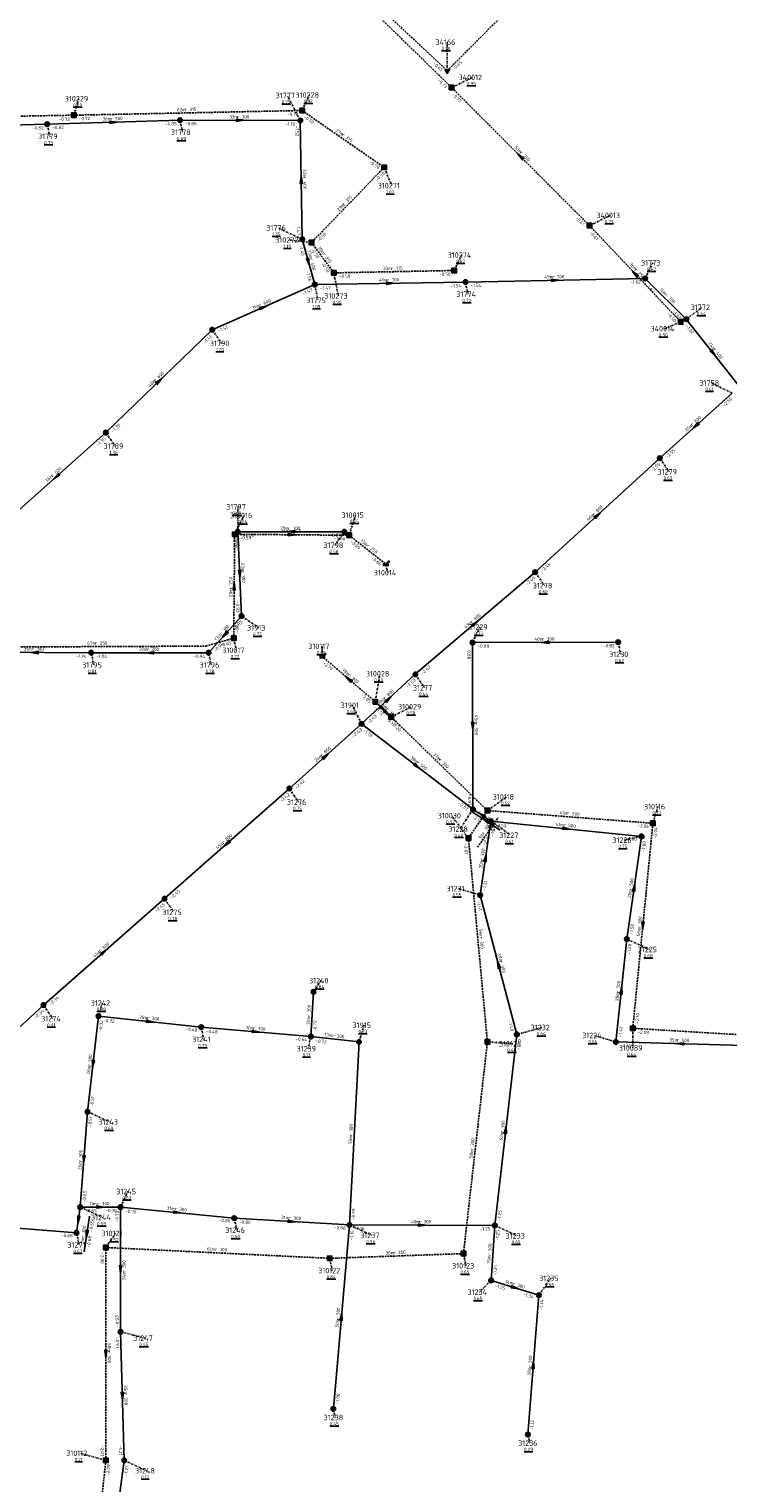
# Model space of a CAD drawing. Extents: x 188323 to 208361, y 565368 to 574910.
# Tile 55 of 256: x 200468 to 200659, y 568303 to 568699. Entities that reach past the tile are written whole.
import ezdxf

# ---------------------------------------------------------------- set-up
doc = ezdxf.new("R2010")
doc.units = 0
doc.linetypes.add('DASHDOT', pattern=[1, 0.5, -0.25, 0, -0.25])
doc.linetypes.add('DASHED', pattern=[0.75, 0.5, -0.25])
doc.layers.get('0').update_dxf_attribs({"linetype": 'CONTINUOUS'})
for name, color, linetype in [('RIO-AFM', 7, 'CONTINUOUS'), ('RIO-BOK', 7, 'CONTINUOUS'), ('RIO-DET', 7, 'CONTINUOUS'), ('RIO-KNP', 7, 'CONTINUOUS'), ('RIO-KNR', 7, 'CONTINUOUS'), ('RIO-LAG_0B', 7, 'CONTINUOUS'), ('RIO-LAG_1B', 7, 'DASHED'), ('RIO-LAG_2B', 7, 'DASHED'), ('RIO-LEN', 7, 'CONTINUOUS'), ('RIO-MVD', 1, 'CONTINUOUS'), ('RIO-VRB', 6, 'DASHDOT'), ('RIO-VRH', 7, 'CONTINUOUS')]:
    doc.layers.add(name, color=color, linetype=linetype)
doc.styles.add('RIO-TXT', font='isocp.shx')

# ---------------------------------------------------------------- blocks, each defined once
blk = doc.blocks.new('L_VHR')
blk.add_lwpolyline([(-0.5, 0), (0.5, 0), (-0.5, 0.15), (-0.5, -0.15), (0.5, 0)])
blk = doc.blocks.new('K_UTB')
blk.add_lwpolyline([(0.5, 0.15), (0.5, -0.3), (-0.5, -0.3), (-0.5, 0.15), (-0.45, 0.15), (-0.45, -0.25), (0, -0.25), (0.45, -0.25), (0.45, 0.15)], close=True)
blk.add_lwpolyline([(0.85, 0.6), (0.55, 0.65), (0.614828, 0.459583), (0.850842, 0.598937)])
blk.add_arc((0.85, -0.25), 0.85, 90, 180)
at = {"style": 'RIO-TXT', "flags": 1}
blk.add_attdef('KNOOPNAAM', (2, 2), '', height=1, dxfattribs=at)
blk = doc.blocks.new('K_IPR')
blk.add_lwpolyline([(-0.5, -0.5), (0.5, -0.5), (0.5, 0.5), (-0.5, 0.5)], close=True)
blk.add_solid([(-0.5, 0.5), (0.5, 0.5), (-0.5, -0.5), (0.5, -0.5)])
at = {"style": 'RIO-TXT', "flags": 1}
blk.add_attdef('KNOOPNAAM', (2, 2), '', height=1, dxfattribs=at)
blk = doc.blocks.new('K_IPG')
blk.add_circle((0, 0), 0.5)
for points in [[(0, 0), (-0.5, 0), (-0.433013, 0.25)], [(0, 0), (-0.433013, -0.25), (-0.5, 0)], [(0, 0), (-0.433013, 0.25), (-0.25, 0.433013)], [(0, 0), (-0.25, -0.433013), (-0.433013, -0.25)], [(0, 0), (-0.25, 0.433013), (0, 0.5)], [(0, 0), (0, -0.5), (-0.25, -0.433013)], [(0, 0), (0, 0.5), (0.25, 0.433013)], [(0, 0), (0.25, 0.433013), (0.433013, 0.25)], [(0, 0), (0.433013, 0.25), (0.5, 0)], [(0, 0), (0.5, 0), (0.433013, -0.25)], [(0, 0), (0.433013, -0.25), (0.25, -0.433013)], [(0, 0), (0.25, -0.433013), (0, -0.5)]]:
    blk.add_solid(points)
at = {"style": 'RIO-TXT', "flags": 1}
blk.add_attdef('KNOOPNAAM', (2, 2), '', height=1, dxfattribs=at)
blk = doc.blocks.new('K_IPD')
blk.add_lwpolyline([(-0.496027, 0.307994), (0.503973, 0.307994), (0.003973, -0.558031)], close=True)
blk.add_solid([(-0.496027, 0.307994), (0.503973, 0.307994), (0.003973, -0.558031)])
at = {"style": 'RIO-TXT', "flags": 1}
blk.add_attdef('KNOOPNAAM', (2, 2), '', height=1, dxfattribs=at)
blk = doc.blocks.new('456_03______310029____310028_')
at = {"layer": 'RIO-LAG_1B'}
blk.add_line((0, 0), (-7.103, 6.782), dxfattribs=at)
at = {"layer": 'RIO-VRH', "xscale": 2, "yscale": 2, "zscale": 2, "rotation": 316.3048}
blk.add_blockref('L_VHR', (-3.5515, 3.391), dxfattribs=at)
at = {"layer": 'RIO-AFM', "style": 'RIO-TXT'}
blk.add_text('r 300', height=0.9, rotation=316.3048, dxfattribs=at).set_placement((-3.9871, 4.4993))
at = {"layer": 'RIO-BOK', "style": 'RIO-TXT'}
for s, p in [('-3.12', (-7.057, 4.8028)), ('-3.17', (-3.9318, 1.8202))]:
    blk.add_text(s, height=0.9, rotation=316.3048, dxfattribs=at).set_placement(p)
at = {"layer": 'RIO-LEN', "style": 'RIO-TXT'}
blk.add_text('6m', height=0.9, rotation=316.3048, dxfattribs=at).set_placement((-5.159, 5.6178))
blk = doc.blocks.new('457_03______310030____310118_')
at = {"layer": 'RIO-LAG_1B'}
blk.add_line((0, 0), (5.586, 8.077), dxfattribs=at)
at = {"layer": 'RIO-AFM', "style": 'RIO-TXT'}
blk.add_text('r 300', height=0.9, rotation=55.3271, dxfattribs=at).set_placement((1.7674, 3.4345))
at = {"layer": 'RIO-BOK', "style": 'RIO-TXT'}
blk.add_text('-2.31', height=0.9, rotation=55.3271, dxfattribs=at).set_placement((1.9477, 0.3549))
at = {"layer": 'RIO-LEN', "style": 'RIO-TXT'}
blk.add_text('9m', height=0.9, rotation=55.3271, dxfattribs=at).set_placement((0.8459, 2.1021))
blk = doc.blocks.new('502_03______31227_____31228_')
at = {"layer": 'RIO-LAG_0B'}
blk.add_line((0, 0), (-8.192, 5.418), dxfattribs=at)
at = {"layer": 'RIO-VRH', "xscale": 2, "yscale": 2, "zscale": 2, "rotation": 146.5022}
blk.add_blockref('L_VHR', (-4.096, 2.709), dxfattribs=at)
at = {"layer": 'RIO-AFM', "style": 'RIO-TXT'}
blk.add_text('r 500', height=0.9, rotation=326.5022, dxfattribs=at).set_placement((-4.7207, 3.7228))
at = {"layer": 'RIO-BOK', "style": 'RIO-TXT'}
for s, p in [('-2.12', (-7.7963, 3.4782)), ('-1.58', (-4.1916, 1.0955))]:
    blk.add_text(s, height=0.9, rotation=326.5022, dxfattribs=at).set_placement(p)
at = {"layer": 'RIO-LEN', "style": 'RIO-TXT'}
blk.add_text('6m', height=0.9, rotation=326.5022, dxfattribs=at).set_placement((-6.0722, 4.6161))
blk = doc.blocks.new('503_03______31244_____31271_')
at = {"layer": 'RIO-LAG_0B'}
blk.add_line((0, 0), (-1.386, -9.723), dxfattribs=at)
at = {"layer": 'RIO-VRH', "xscale": 2, "yscale": 2, "zscale": 2, "rotation": 261.8616}
blk.add_blockref('L_VHR', (-0.693, -4.8615), dxfattribs=at)
at = {"layer": 'RIO-AFM', "style": 'RIO-TXT'}
blk.add_text('r 300', height=0.9, rotation=441.8616, dxfattribs=at).set_placement((-1.3417, -5.8602))
at = {"layer": 'RIO-BOK', "style": 'RIO-TXT'}
for s, p in [('-0.65', (0.8055, -4.2563)), ('-0.68', (0.1971, -8.5343))]:
    blk.add_text(s, height=0.9, rotation=441.8616, dxfattribs=at).set_placement(p)
at = {"layer": 'RIO-LEN', "style": 'RIO-TXT'}
blk.add_text('7m', height=0.9, rotation=441.8616, dxfattribs=at).set_placement((-1.5698, -7.464))

msp = doc.modelspace()

# ---------------------------------------------------------------- linework, layer by layer
at = {"layer": 'RIO-LAG_0B'}
for p, q in [((200472.992, 568673.024), (200435.008, 568672)), ((200509.216, 568674.112), (200472.992, 568673.024)), ((200542, 568673.984), (200509.216, 568674.112)), ((200542.544, 568641.664), (200542, 568673.984)), ((200545.936, 568629.312), (200542.544, 568641.664)), ((200545.936, 568629.312), (200518, 568617.024)), ((200587.008, 568630.016), (200545.936, 568629.312)), ((200636, 568630.976), (200587.008, 568630.016)), ((200647.184, 568619.904), (200636, 568630.976)), ((200488.992, 568588.992), (200518, 568617.024)), ((200661.936, 568601.216), (200647.184, 568619.904)), ((200640, 568582.016), (200659.664, 568599.744)), ((200462, 568564.992), (200488.992, 568588.992)), ((200606, 568550.976), (200640, 568582.016)), ((200524.992, 568561.984), (200554, 568561.984)), ((200526, 568539.008), (200524.992, 568561.984)), ((200573.344, 568523.136), (200606, 568550.976)), ((200516.992, 568529.024), (200526, 568539.008)), ((200588.928, 568531.776), (200628.64, 568531.904)), ((200589.056, 568486.4), (200588.928, 568531.776)), ((200454.176, 568529.152), (200484.992, 568529.024)), ((200484.992, 568529.024), (200516.992, 568529.024)), ((200558.704, 568509.632), (200573.344, 568523.136)), ((200539.008, 568492.032), (200558.704, 568509.632)), ((200589.056, 568486.4), (200558.704, 568509.632)), ((200504.992, 568462.016), (200539.008, 568492.032)), ((200593.968, 568483.136), (200589.056, 568486.4)), ((200593.968, 568483.136), (200591.008, 568462.976)), ((200635.008, 568478.976), (200593.968, 568483.136)), ((200631.008, 568451.008), (200635.008, 568478.976)), ((200591.008, 568462.976), (200600.992, 568425.024)), ((200472, 568433.024), (200504.992, 568462.016)), ((200628, 568422.976), (200631.008, 568451.008)), ((200544.864, 568424.448), (200545.584, 568436.608)), ((200438.464, 568402.496), (200472, 568433.024)), ((200487.008, 568430.016), (200484, 568403.968)), ((200515.008, 568427.008), (200487.008, 568430.016)), ((200544.864, 568424.448), (200515.008, 568427.008)), ((200544.864, 568424.448), (200558, 568422.976)), ((200555.376, 568373.12), (200558, 568422.976)), ((200600.992, 568425.024), (200595.008, 568372.992)), ((200663.008, 568422.016), (200628, 568422.976)), ((200484, 568403.968), (200482, 568377.984)), ((200482, 568377.984), (200480.992, 568371.008)), ((200482, 568377.984), (200492.992, 568377.984)), ((200492.992, 568377.984), (200524, 568374.976)), ((200492.992, 568377.984), (200492.992, 568344)), ((200441.024, 568374.08), (200480.992, 568371.008)), ((200555.376, 568373.12), (200524, 568374.976)), ((200555.376, 568373.12), (200551.008, 568323.008)), ((200595.008, 568372.992), (200555.376, 568373.12)), ((200595.008, 568372.992), (200594, 568358.016)), ((200594, 568358.016), (200607.008, 568353.984)), ((200607.008, 568353.984), (200604, 568316.032)), ((200492.992, 568344), (200494, 568308.992)), ((200494, 568308.992), (200490, 568278.976))]:
    msp.add_line(p, q, dxfattribs=at)
at = {"layer": 'RIO-LAG_1B'}
for p, q in [((200583.232, 568683.008), (200542.96, 568722.24)), ((200620.816, 568645.376), (200583.232, 568683.008)), ((200480.24, 568675.456), (200542.48, 568676.736)), ((200542.48, 568676.736), (200564.848, 568661.248)), ((200416.336, 568674.368), (200480.24, 568675.456)), ((200564.848, 568661.248), (200545.056, 568640.768)), ((200620.816, 568645.376), (200645.664, 568619.136)), ((200545.056, 568640.768), (200551.136, 568632.512)), ((200583.952, 568633.152), (200551.136, 568632.512)), ((200523.856, 568532.992), (200524.112, 568561.28)), ((200524.112, 568561.28), (200555.312, 568561.024)), ((200555.312, 568561.024), (200565.328, 568553.152)), ((200562.448, 568515.648), (200548, 568528)), ((200566.736, 568511.552), (200562.448, 568515.648)), ((200592.992, 568486.016), (200566.736, 568511.552)), ((200587.824, 568478.528), (200592.992, 568486.016)), ((200638.096, 568482.56), (200592.992, 568486.016)), ((200632.608, 568426.688), (200638.096, 568482.56)), ((200592.992, 568422.976), (200587.824, 568478.528)), ((200586.464, 568365.312), (200592.992, 568422.976)), ((200632.608, 568426.688), (200695.008, 568422.976)), ((200488.992, 568308.992), (200488.992, 568366.976)), ((200488.992, 568366.976), (200550, 568364.032)), ((200550, 568364.032), (200586.464, 568365.312)), ((200488.992, 568308.992), (200483.008, 568252.992))]:
    msp.add_line(p, q, dxfattribs=at)
msp.add_lwpolyline([(200457.584, 568530.56), (200516.224, 568530.816), (200523.856, 568532.992)], dxfattribs=at)
at = {"layer": 'RIO-LAG_2B'}
for p, q in [((200582.032, 568687.552), (200634.624, 568740.288)), ((200544.288, 568723.008), (200582.032, 568687.552))]:
    msp.add_line(p, q, dxfattribs=at)
at = {"layer": 'RIO-VRB'}
for p, q in [((200582.03, 568687.58), (200582.0289, 568695.355)), ((200583.24, 568682.98), (200588.9486, 568685.758)), ((200542, 568674), (200538.4612, 568680.8264)), ((200542.48, 568676.73), (200544.5171, 568680.9593)), ((200480.24, 568675.43), (200481.6333, 568679.9594)), ((200473, 568673), (200473.7071, 568669.6868)), ((200509.21, 568674.13), (200509.9171, 568670.8168)), ((200564.85, 568661.27), (200566.9271, 568656.2611)), ((200542.55, 568641.64), (200535.901, 568644.7579)), ((200620.81, 568645.39), (200626.5186, 568648.168)), ((200545.06, 568640.75), (200538.985, 568641.4481)), ((200583.95, 568633.13), (200585.9871, 568637.3593)), ((200636, 568631), (200638.0371, 568635.2293)), ((200545.94, 568629.32), (200546.8206, 568625.022)), ((200551.13, 568632.49), (200552.3576, 568626.2223)), ((200587, 568630), (200587.7071, 568626.6868)), ((200647.19, 568619.9), (200651.5849, 568623.1377)), ((200518, 568617), (200520.537, 568613.3047)), ((200645.67, 568619.13), (200641.2759, 568617.2909)), ((200659.66, 568599.75), (200653.9508, 568602.5262)), ((200489, 568589), (200491.537, 568585.3047)), ((200640, 568582), (200642.537, 568578.3047)), ((200524.11, 568561.31), (200526.647, 568566.4053)), ((200525, 568562), (200524.999, 568568.775)), ((200555.31, 568561.04), (200557.0452, 568566.5092)), ((200554, 568562), (200551.4644, 568558.3038)), ((200565.33, 568553.16), (200565.8635, 568550.8316)), ((200606, 568551), (200608.537, 568547.3047)), ((200526, 568539), (200530.6534, 568535.7947)), ((200588.92, 568531.77), (200590.9571, 568535.9993)), ((200523.85, 568532.99), (200524.5571, 568529.6768)), ((200548, 568528), (200547.9997, 568530.775)), ((200628.64, 568531.9), (200629.3471, 568528.5868)), ((200485, 568529), (200485.7071, 568525.6868)), ((200517, 568529), (200517.7071, 568525.6868)), ((200562.45, 568515.63), (200563.6776, 568523.2977)), ((200573.34, 568523.15), (200575.877, 568519.4547)), ((200558.71, 568509.61), (200556.1716, 568514.7045)), ((200566.73, 568511.54), (200572.4386, 568514.318)), ((200539, 568492), (200541.537, 568488.3047)), ((200589.06, 568486.4), (200585.5251, 568480.9714)), ((200593, 568486), (200598.2609, 568489.7378)), ((200638.09, 568482.56), (200639.4833, 568487.0894)), ((200587.82, 568478.51), (200583.271, 568484.6287)), ((200593.97, 568483.15), (200599.3894, 568479.3019)), ((200635, 568479), (200630.2317, 568477.9626)), ((200591, 568463), (200585.017, 568464.7531)), ((200505, 568462), (200507.537, 568458.3047)), ((200631, 568451), (200637.1269, 568448.1622)), ((200545.59, 568436.63), (200547.5664, 568439.6858)), ((200472, 568433), (200474.537, 568429.3047)), ((200487, 568430), (200488.0514, 568433.5897)), ((200515, 568427), (200515.7071, 568423.6868)), ((200558, 568423), (200559.3933, 568427.5294)), ((200601, 568425), (200607.9675, 568426.9287)), ((200544.86, 568424.45), (200544.1542, 568421.1366)), ((200593, 568423), (200599.9675, 568422.4713)), ((200628, 568423), (200622.017, 568424.7531)), ((200632.61, 568426.71), (200632.6129, 568421.335)), ((200484, 568404), (200490.1269, 568401.1622)), ((200493, 568378), (200495.0371, 568382.2293)), ((200482, 568378), (200488.1269, 568375.1622)), ((200524, 568375), (200524.7071, 568371.6868)), ((200555.37, 568373.14), (200561.4969, 568370.3022)), ((200595, 568373), (200601.1269, 568370.1622)), ((200481, 568371), (200481.7071, 568367.6868)), ((200489, 568367), (200491.6191, 568370.8219)), ((200550, 568364), (200550.7071, 568360.6868)), ((200586.47, 568365.3), (200587.1771, 568361.9868)), ((200594, 568358), (200590.7394, 568354.811)), ((200607, 568354), (200610.2618, 568358.588)), ((200493, 568344), (200499.6482, 568342.28)), ((200551, 568323), (200551.5335, 568320.6716)), ((200604, 568316), (200604.5335, 568313.6716)), ((200489, 568309), (200482.0321, 568310.9265)), ((200494, 568309), (200500.1269, 568306.1622))]:
    msp.add_line(p, q, dxfattribs=at)

# ---------------------------------------------------------------- block references
at = {"layer": 'RIO-DET'}
for name, p in [('456_03______310029____310028_', (200569.232, 568509.056)), ('502_03______31227_____31228_', (200596.464, 568480.64)), ('457_03______310030____310118_', (200590.32, 568476.032)), ('503_03______31244_____31271_', (200484.496, 568375.488))]:
    msp.add_blockref(name, p, dxfattribs=at)
at = {"layer": 'RIO-KNP', "xscale": 1.25, "yscale": 1.25, "zscale": 1.25}
for name, p in [('K_IPD', (200582.032, 568687.552)), ('K_IPR', (200583.232, 568683.008)), ('K_IPR', (200542.48, 568676.736)), ('K_IPG', (200472.992, 568673.024)), ('K_IPR', (200480.24, 568675.456)), ('K_IPG', (200509.216, 568674.112)), ('K_IPG', (200542, 568673.984)), ('K_IPR', (200564.848, 568661.248)), ('K_IPR', (200620.816, 568645.376)), ('K_IPG', (200542.544, 568641.664)), ('K_IPR', (200545.056, 568640.768)), ('K_IPR', (200551.136, 568632.512)), ('K_IPR', (200583.952, 568633.152)), ('K_IPG', (200545.936, 568629.312)), ('K_IPG', (200587.008, 568630.016)), ('K_IPG', (200636, 568630.976)), ('K_IPG', (200518, 568617.024)), ('K_IPR', (200645.664, 568619.136)), ('K_IPG', (200647.184, 568619.904)), ('K_IPG', (200488.992, 568588.992)), ('K_IPG', (200640, 568582.016)), ('K_IPR', (200524.112, 568561.28)), ('K_IPG', (200524.992, 568561.984)), ('K_IPG', (200554, 568561.984)), ('K_IPR', (200555.312, 568561.024)), ('K_UTB', (200565.328, 568553.152)), ('K_IPG', (200606, 568550.976)), ('K_IPG', (200526, 568539.008)), ('K_IPR', (200523.856, 568532.992)), ('K_IPG', (200588.928, 568531.776)), ('K_IPG', (200628.64, 568531.904)), ('K_IPG', (200484.992, 568529.024)), ('K_IPG', (200516.992, 568529.024)), ('K_UTB', (200548, 568528)), ('K_IPG', (200573.344, 568523.136)), ('K_IPR', (200562.448, 568515.648)), ('K_IPG', (200558.704, 568509.632)), ('K_IPR', (200566.736, 568511.552)), ('K_IPG', (200539.008, 568492.032)), ('K_IPG', (200589.056, 568486.4)), ('K_IPR', (200592.992, 568486.016)), ('K_IPG', (200593.968, 568483.136)), ('K_IPR', (200638.096, 568482.56)), ('K_IPR', (200587.824, 568478.528)), ('K_IPG', (200635.008, 568478.976)), ('K_IPG', (200504.992, 568462.016)), ('K_IPG', (200591.008, 568462.976)), ('K_IPG', (200631.008, 568451.008)), ('K_IPG', (200545.584, 568436.608)), ('K_IPG', (200472, 568433.024)), ('K_IPG', (200487.008, 568430.016)), ('K_IPG', (200515.008, 568427.008)), ('K_IPR', (200632.608, 568426.688)), ('K_IPG', (200544.864, 568424.448)), ('K_IPG', (200558, 568422.976)), ('K_IPR', (200592.992, 568422.976)), ('K_IPG', (200600.992, 568425.024)), ('K_IPG', (200628, 568422.976)), ('K_IPG', (200484, 568403.968)), ('K_IPG', (200482, 568377.984)), ('K_IPG', (200492.992, 568377.984)), ('K_IPG', (200524, 568374.976)), ('K_IPG', (200480.992, 568371.008)), ('K_IPG', (200555.376, 568373.12)), ('K_IPG', (200595.008, 568372.992)), ('K_IPR', (200488.992, 568366.976)), ('K_IPR', (200550, 568364.032)), ('K_IPR', (200586.464, 568365.312)), ('K_IPG', (200594, 568358.016)), ('K_IPG', (200607.008, 568353.984)), ('K_IPG', (200492.992, 568344)), ('K_IPG', (200551.008, 568323.008)), ('K_IPG', (200604, 568316.032)), ('K_IPR', (200488.992, 568308.992)), ('K_IPG', (200494, 568308.992))]:
    msp.add_blockref(name, p, dxfattribs=at)
at = {"layer": 'RIO-VRH', "xscale": 2, "yscale": 2, "zscale": 2}
for p, rotation in [((200491.105, 568673.565), 361.7873), ((200525.605, 568674.065), 359.7729), ((200602.025, 568664.185), 134.9893), ((200542.275, 568657.82), 90.9827), ((200544.245, 568635.48), 285.3924), ((200633.24, 568632.26), 493.4359), ((200566.47, 568629.66), 360.9487), ((200611.5, 568630.5), 361.169), ((200531.97, 568623.16), 383.7924), ((200654.56, 568610.57), 308.3113), ((200503.5, 568603), 43.9905), ((200649.83, 568590.875), 222.073), ((200475.5, 568577), 221.6293), ((200623, 568566.5), 42.3532), ((200539.5, 568562), 180), ((200539.71, 568561.175), 359.5042), ((200525.5, 568550.5), 272.4984), ((200523.98, 568547.15), 89.465), ((200589.67, 568537.075), 40.451), ((200521.5, 568534), 228.0079), ((200608.78, 568531.835), 180.1875), ((200469.585, 568529.065), 539.7584), ((200501, 568529), 180), ((200555.225, 568521.815), 139.4387), ((200564.59, 568513.585), 316.3048), ((200566.025, 568516.38), 42.7798), ((200588.99, 568509.085), 270.1859), ((200548.855, 568500.805), 41.7751), ((200573.885, 568498.005), 322.597), ((200591.515, 568484.775), 146.5022), ((200614.485, 568481.075), 354.225), ((200522, 568477), 221.4195), ((200592.485, 568473.075), 441.6071), ((200633, 568465), 81.8616), ((200635.35, 568454.635), 264.3876), ((200488.5, 568447.5), 41.3044), ((200596, 568444), 464.7512), ((200629.5, 568437), 83.876), ((200501, 568428.5), 353.8851), ((200529.93, 568425.725), 355.1194), ((200645.5, 568422.5), 178.3636), ((200485.5, 568417), 263.4096), ((200598, 568399), 443.4096), ((200483, 568391), 265.5927), ((200481.5, 568374.5), 261.8616), ((200508.5, 568376.5), 354.473), ((200539.685, 568374.07), 356.6071), ((200575.185, 568373.07), 359.7976), ((200493, 568361), 270), ((200600.5, 568356), 342.899), ((200553.185, 568348.07), 445.0103), ((200489, 568338), 270), ((200605.5, 568335), 445.4774), ((200493.5, 568326.5), 271.6455)]:
    msp.add_blockref('L_VHR', p, dxfattribs=dict(at, rotation=rotation))
msp.add_blockref('L_VHR', (200487.5, 568378), dxfattribs=at)

# ---------------------------------------------------------------- texts
at = {"layer": 'RIO-AFM', "style": 'RIO-TXT'}
for s, rotation, p in [('r 315', 1.1964, (200510.5395, 568676.563)), ('r 300', 361.7873, (200490.2789, 568674.0504)), ('r 300', 359.7729, (200524.7967, 568674.5781)), ('r 315', 325.355, (200553.2872, 568669.8788)), ('r 250', 314.9893, (200601.8174, 568665.1231)), ('r 400', 270.9827, (200542.7709, 568658.6391)), ('r 315', 406.0328, (200554.0265, 568650.7797)), ('r 315', 306.3163, (200548.0202, 568637.5708)), ('r 400', 285.3924, (200544.5154, 568636.3952)), ('r 315', 361.117, (200566.7199, 568633.304)), ('r 250', 313.4359, (200633.0537, 568633.2)), ('r 700', 360.9487, (200565.6511, 568630.159)), ('r 700', 361.169, (200610.6793, 568630.9984)), ('r 600', 383.7924, (200531.0229, 568623.2988)), ('r 700', 315.2358, (200641.3749, 568626.379)), ('r 400', 308.3113, (200654.4555, 568611.5203)), ('r 600', 43.9905, (200502.5699, 568602.797)), ('r 800', 42.073, (200648.8937, 568590.7033)), ('r 600', 41.6293, (200474.5622, 568576.8354)), ('r 800', 42.3532, (200622.0643, 568566.3235)), ('r 250', 359.5042, (200538.9041, 568561.6914)), ('r 250', 321.8214, (200559.9942, 568557.9968)), ('r 300', 272.4984, (200525.9711, 568551.3319)), ('r 250', 89.465, (200523.4726, 568546.3446)), ('r 800', 40.451, (200588.7293, 568536.9299)), ('r 300', 48.0079, (200520.5863, 568533.7322)), ('r 300', 359.7584, (200468.7768, 568529.5777)), ('r 250', 0.2247, (200486.0929, 568531.1918)), ('r 300', 0.1875, (200607.9683, 568532.3323)), ('r 300', 319.4387, (200554.938, 568522.7261)), ('r 800', 42.7798, (200565.0909, 568516.1968)), ('r 300', 270.1859, (200589.5014, 568509.8969)), ('r 800', 41.7751, (200547.9175, 568500.6379)), ('r 500', 322.597, (200573.5519, 568498.9038)), ('r 300', 315.8117, (200579.64, 568499.7015)), ('r 500', 354.225, (200613.7303, 568481.6665)), ('r 300', 355.6377, (200614.7762, 568484.854)), ('r 800', 41.4195, (200521.0618, 568476.839)), ('r 300', 441.6071, (200591.8663, 568472.3468)), ('r 500', 81.8616, (200632.3905, 568464.2688)), ('r 300', 84.3876, (200634.7733, 568453.8777)), ('r 300', 275.3398, (200590.8496, 568451.6099)), ('r 800', 41.3044, (200487.5613, 568447.3407)), ('r 300', 284.7512, (200596.2888, 568444.9142)), ('r 500', 83.876, (200628.9165, 568436.2478)), ('r 300', 86.5614, (200544.6774, 568429.761)), ('r 300', 353.8851, (200500.2484, 568429.0919)), ('r 300', 355.1194, (200529.1657, 568426.3011)), ('r 300', 353.7035, (200550.6795, 568424.3145)), ('r 500', 358.3636, (200644.7045, 568423.0335)), ('r 300', 443.4096, (200484.9027, 568416.2531)), ('r 300', 86.9718, (200556.143, 568397.2874)), ('r 300', 443.4096, (200597.3945, 568398.2542)), ('r 300', 83.5348, (200589.1471, 568393.4013)), ('r 300', 445.5927, (200482.4316, 568390.2307)), ('r 300', 354.473, (200507.7422, 568377.0851)), ('r 300', 356.6071, (200538.9063, 568374.6265)), ('r 300', 359.7976, (200574.3764, 568373.5849)), ('r 300', 446.1772, (200593.943, 568364.7249)), ('r 300', 357.1847, (200518.7159, 568366.058)), ('r 300', 2.0413, (200567.4077, 568365.1208)), ('r 300', 450, (200494.3872, 568360.1909)), ('r 300', 342.899, (200599.8735, 568356.7199)), ('r 300', 445.0103, (200552.6012, 568347.3075)), ('r 300', 270, (200489.5134, 568338.8102)), ('r 300', 445.4774, (200604.9262, 568334.2324)), ('r 300', 271.6455, (200493.9872, 568327.3246))]:
    msp.add_text(s, height=0.9, rotation=rotation, dxfattribs=at).set_placement(p)
for p in [(200538.6901, 568562.5), (200500.1901, 568529.5), (200486.6901, 568378.5)]:
    msp.add_text('r 300', height=0.9, dxfattribs=at).set_placement(p)
at = {"layer": 'RIO-BOK', "style": 'RIO-TXT'}
for s, rotation, p in [('-0.65', 316.8444, (200578.1024, 568689.3853)), ('-0.65', 45.0607, (200584.0097, 568687.5821)), ('-0.73', 315.7173, (200579.3504, 568684.8645)), ('-0.73', 314.9893, (200583.2406, 568681.0003)), ('-0.82', 361.5073, (200468.9382, 568671.5141)), ('-0.82', 361.7873, (200474.4436, 568671.6453)), ('-0.72', 0.977, (200476.164, 568673.9603)), ('-0.72', 1.1964, (200481.6687, 568674.0595)), ('-0.85', 361.7873, (200505.1551, 568672.6232)), ('-0.86', 359.7729, (200510.6051, 568672.7253)), ('-1.10', 359.7729, (200537.895, 568672.6345)), ('-0.72', 1.1964, (200538.4093, 568675.2447)), ('-1.52', 270.9827, (200540.6249, 568672.5758)), ('-0.50', 325.355, (200542.8368, 568674.7827)), ('-0.50', 325.355, (200560.6897, 568662.4612)), ('-0.50', 406.0328, (200563.0008, 568657.3581)), ('-1.47', 270.9827, (200541.0984, 568645.7159)), ('-0.61', 314.9893, (200616.9438, 568647.3218)), ('-0.50', 406.0328, (200547.0394, 568640.7869)), ('-0.61', 313.4359, (200620.7569, 568643.411)), ('-1.40', 285.3924, (200541.5726, 568639.9183)), ('-0.50', 306.3163, (200544.762, 568638.7928)), ('-1.56', 285.3924, (200543.5077, 568632.9033)), ('-0.50', 306.3163, (200547.5772, 568634.967)), ('-1.47', 360.9487, (200547.3636, 568627.9443)), ('-0.50', 361.117, (200552.5577, 568631.1185)), ('-0.50', 361.117, (200579.8781, 568631.6685)), ('-1.54', 360.9487, (200582.9234, 568628.5557)), ('-1.54', 361.169, (200588.4289, 568628.6298)), ('-1.62', 361.169, (200631.9293, 568629.5451)), ('-1.62', 315.2358, (200636.0091, 568629.0203)), ('-1.47', 383.7924, (200542.7466, 568626.4001)), ('-0.50', 313.4359, (200641.8493, 568621.159)), ('-1.62', 315.2358, (200643.2985, 568621.7986)), ('-1.41', 383.7924, (200519.8461, 568616.2849)), ('-1.62', 308.3113, (200646.9603, 568617.9336)), ('-1.41', 43.9905, (200516.0225, 568613.1446)), ('-2.50', 42.073, (200657.5546, 568595.963)), ('-1.35', 43.9905, (200490.9794, 568588.9651)), ('-1.35', 41.6293, (200486.865, 568585.2291)), ('-2.55', 42.073, (200641.9772, 568581.8989)), ('-2.55', 42.3532, (200637.9127, 568578.2023)), ('-0.92', 272.4984, (200523.663, 568560.5399)), ('-0.59', 89.465, (200525.4723, 568557.1969)), ('-0.59', 359.5042, (200525.4985, 568559.8988)), ('-0.66', 359.5042, (200551.1987, 568559.6927)), ('-0.66', 321.8214, (200555.5461, 568559.0744)), ('-0.66', 321.8214, (200561.2454, 568554.5981)), ('-2.46', 40.451, (200603.7885, 568547.2743)), ('-2.46', 42.3532, (200607.9776, 568550.9086)), ('-0.93', 272.4984, (200524.4352, 568543.0359)), ('-0.93', 48.0079, (200524.2973, 568535.0153)), ('-0.57', 89.465, (200525.2628, 568534.3769)), ('-0.94', 48.0079, (200518.977, 568529.1039)), ('-0.65', 15.9636, (200520.2923, 568530.516)), ('-0.88', 270.1859, (200587.5252, 568530.365)), ('-0.88', 0.1875, (200590.3244, 568530.3746)), ('-0.82', 0.1875, (200624.5442, 568530.4866)), ('-1.04', 359.7584, (200480.8946, 568527.6342)), ('-2.19', 319.4387, (200548.1542, 568526.0263)), ('-2.42', 40.451, (200575.3135, 568522.993)), ('-2.53', 42.7798, (200571.2816, 568519.3374)), ('-2.05', 319.4387, (200558.4312, 568517.2399)), ('-2.49', 42.7798, (200560.6883, 568509.5333)), ('-2.43', 41.7751, (200556.5844, 568505.8335)), ('-1.70', 322.597, (200558.9727, 568507.6478)), ('-3.20', 315.8117, (200566.759, 568509.5605)), ('-2.42', 41.7751, (200540.9766, 568491.8886)), ('-2.42', 41.4195, (200536.8517, 568488.2373)), ('-0.97', 270.1859, (200587.6735, 568490.4953)), ('-2.07', 322.597, (200584.9659, 568487.7957)), ('-1.59', 354.225, (200595.2228, 568481.617)), ('-2.04', 355.6377, (200633.898, 568481.5019)), ('-1.51', 441.6071, (200594.747, 568478.8911)), ('-1.60', 354.225, (200630.7826, 568478.0431)), ('-2.04', 84.3876, (200639.0829, 568478.3425)), ('-2.07', 275.3398, (200586.5571, 568476.9854)), ('-1.60', 81.8616, (200635.806, 568474.7427)), ('-1.41', 441.6071, (200592.5884, 568464.1817)), ('-2.45', 41.4195, (200506.9759, 568461.8764)), ('-2.45', 41.3044, (200502.8436, 568458.2412)), ('-1.41', 284.7512, (200590.0034, 568461.2894)), ('-1.50', 81.8616, (200632.5839, 568452.1877)), ('-1.50', 83.876, (200631.9552, 568446.7737)), ('-2.34', 41.3044, (200473.9756, 568432.8724)), ('-2.34', 42.2592, (200469.9067, 568429.2059)), ('-0.32', 443.4096, (200487.9069, 568425.7683)), ('-0.32', 353.8851, (200488.2436, 568428.4596)), ('-0.48', 353.8851, (200510.7762, 568426.0599)), ('-0.72', 86.5614, (200546.3412, 568425.7635)), ('-1.40', 284.7512, (200598.6242, 568428.6145)), ('-1.42', 83.876, (200629.5412, 568424.2427)), ('-2.10', 84.3876, (200634.14, 568427.9664)), ('-0.48', 355.1194, (200516.2765, 568425.4868)), ('-0.64', 355.1194, (200540.6571, 568423.4203)), ('-0.72', 353.7035, (200546.0988, 568422.9057)), ('-1.40', 443.4096, (200601.8905, 568420.7707)), ('-2.09', 356.5973, (200633.9251, 568425.2302)), ('-1.42', 358.3636, (200629.3601, 568421.5615)), ('-0.51', 443.4096, (200485.5504, 568405.2311)), ('-0.51', 445.5927, (200485.0675, 568399.8056)), ('-0.65', 445.5927, (200483.5024, 568379.2892)), ('-0.70', 450, (200492.4763, 568373.8997)), ('-0.70', 354.473, (200494.2594, 568376.4725)), ('-0.99', 86.9718, (200556.8418, 568374.4641)), ('-1.25', 443.4096, (200596.5504, 568374.2311)), ('-0.80', 354.473, (200519.7857, 568374.0185)), ('-0.80', 356.6071, (200525.3154, 568373.5204)), ('-0.88', 356.6071, (200551.1959, 568372.0024)), ('-1.16', 445.0103, (200556.3796, 568368.937)), ('-1.16', 359.7976, (200556.7657, 568371.7359)), ('-1.25', 359.7976, (200590.8956, 568371.637)), ('-1.25', 446.1772, (200596.1173, 568368.8168)), ('-0.68', 355.5809, (200476.8065, 568369.9428)), ('-2.00', 270, (200487.6007, 568365.5996)), ('-1.25', 446.1772, (200595.4892, 568359.3045)), ('-1.25', 342.899, (200594.9273, 568356.2508)), ('-1.34', 342.899, (200602.6715, 568353.8734)), ('-1.34', 445.4774, (200608.0515, 568349.8047)), ('-0.93', 450, (200492.4989, 568345.3997)), ('-0.93', 271.6455, (200491.6415, 568342.5599)), ('-1.06', 445.0103, (200552.5154, 568324.2739)), ('-1.12', 445.4774, (200605.505, 568317.2862)), ('-2.07', 270, (200487.6256, 568313.0996)), ('-1.21', 271.6455, (200492.5031, 568313.0585)), ('-2.09', 443.876, (200489.9223, 568304.7779)), ('-1.21', 442.397, (200494.8294, 568304.7533))]:
    msp.add_text(s, height=0.9, rotation=rotation, dxfattribs=at).set_placement(p)
for s, p in [('-0.92', (200526.3998, 568560.6)), ('-0.87', (200549.8998, 568560.6)), ('-1.04', (200486.3998, 568527.6)), ('-0.94', (200512.8998, 568527.6)), ('-0.65', (200483.3998, 568376.6)), ('-0.70', (200488.8998, 568376.6))]:
    msp.add_text(s, height=0.9, dxfattribs=at).set_placement(p)
at = {"layer": 'RIO-KNR', "style": 'RIO-TXT'}
for s, p in [('34166', (200578.8414, 568694.605)), ('340012', (200585.1236, 568685.008)), ('310229', (200477.8083, 568679.2094)), ('31777', (200535.2737, 568680.0764)), ('310228', (200540.6921, 568680.2093)), ('31779', (200470.5196, 568668.9368)), ('31778', (200506.7296, 568670.0668)), ('310271', (200563.1021, 568655.5111)), ('340013', (200622.6936, 568647.418)), ('31776', (200532.7135, 568644.0079)), ('310272', (200535.16, 568640.6981)), ('310274', (200582.1621, 568636.6093)), ('31773', (200634.8496, 568634.4793)), ('31775', (200543.6331, 568624.272)), ('310273', (200548.5326, 568625.4723)), ('31774', (200584.5196, 568625.9368)), ('31772', (200648.3974, 568622.3877)), ('340014', (200637.4509, 568616.5409)), ('31790', (200517.3495, 568612.5547)), ('31758', (200650.7633, 568601.7762)), ('31789', (200488.3495, 568584.5547)), ('31279', (200639.3495, 568577.5547)), ('31797', (200521.8115, 568568.025)), ('310016', (200522.822, 568565.6553)), ('310015', (200553.2202, 568565.7592)), ('31798', (200548.2769, 568557.5538)), ('310014', (200562.0385, 568550.0816)), ('31278', (200605.3495, 568546.5547)), ('31913', (200527.4659, 568535.0447)), ('31229', (200587.7696, 568535.2493)), ('310017', (200520.7321, 568528.9268)), ('310117', (200544.1747, 568530.025)), ('31795', (200482.5196, 568524.9368)), ('31796', (200514.5196, 568524.9368)), ('31230', (200626.1596, 568527.8368)), ('310028', (200559.8526, 568522.5477)), ('31277', (200572.6895, 568518.7047)), ('31901', (200552.9841, 568513.9545)), ('310029', (200568.6136, 568513.568)), ('310118', (200594.4359, 568488.9878)), ('31276', (200538.3495, 568487.5547)), ('310116', (200635.6583, 568486.3394)), ('310030', (200579.446, 568483.8787)), ('31228', (200582.3376, 568480.2214)), ('31227', (200596.2019, 568478.5519)), ('31226', (200627.0442, 568477.2126)), ('31231', (200581.8295, 568464.0031)), ('31275', (200504.3495, 568457.5547)), ('31225', (200633.9394, 568447.4122)), ('31240', (200544.3789, 568438.9358)), ('31242', (200484.8639, 568432.8397)), ('31274', (200471.3495, 568428.5547)), ('31915', (200556.2058, 568426.7794)), ('31232', (200604.78, 568426.1787)), ('31241', (200512.5196, 568422.9368)), ('310124', (200596.1425, 568421.7213)), ('31224', (200618.8295, 568424.0031)), ('31239', (200540.9667, 568420.3866)), ('310089', (200628.7879, 568420.585)), ('31243', (200486.9394, 568400.4122)), ('31245', (200491.8496, 568381.4793)), ('31244', (200484.9394, 568374.4122)), ('310121', (200487.7941, 568370.0719)), ('31246', (200521.5196, 568370.9368)), ('31271', (200478.5196, 568366.9368)), ('31237', (200558.3094, 568369.5522)), ('31233', (200597.9394, 568369.4122)), ('310122', (200546.8821, 568359.9368)), ('310123', (200583.3521, 568361.2368)), ('31234', (200587.5519, 568354.061)), ('31235', (200607.0743, 568357.838)), ('31247', (200496.4607, 568341.53)), ('31238', (200548.346, 568319.9216)), ('31236', (200601.346, 568312.9216)), ('310112', (200478.2071, 568310.1765)), ('31248', (200496.9394, 568305.4122))]:
    msp.add_text(s, height=1.5, dxfattribs=at).set_placement(p)
at = {"layer": 'RIO-LEN', "style": 'RIO-TXT'}
for s, rotation, p in [('62m', 1.1964, (200508.38, 568676.5179)), ('36m', 361.7873, (200488.12, 568673.9817)), ('33m', 359.7729, (200522.6367, 568674.5853)), ('27m', 325.355, (200551.5094, 568671.1057)), ('53m', 314.9893, (200600.2895, 568666.6499)), ('32m', 270.9827, (200542.7328, 568660.7988)), ('29m', 406.0328, (200552.528, 568649.224)), ('13m', 285.3924, (200543.941, 568638.4775)), ('10m', 306.3163, (200546.74, 568639.3106)), ('33m', 361.117, (200564.5603, 568633.2605)), ('36m', 313.4359, (200631.5678, 568634.7676)), ('41m', 360.9487, (200563.4914, 568630.1219)), ('49m', 361.169, (200608.5198, 568630.9529)), ('16m', 315.2358, (200639.8404, 568627.8992)), ('31m', 383.7924, (200529.0471, 568622.4261)), ('24m', 308.3113, (200653.1155, 568613.2144)), ('40m', 43.9905, (200501.016, 568601.2967)), ('26m', 42.073, (200647.2904, 568589.2558)), ('36m', 41.6293, (200472.9478, 568575.4003)), ('46m', 42.3532, (200620.4682, 568564.8682)), ('31m', 359.5042, (200536.7442, 568561.7087)), ('13m', 321.8214, (200558.2955, 568559.3309)), ('23m', 272.4984, (200525.8759, 568553.4898)), ('28m', 89.465, (200523.4528, 568544.1847)), ('13m', 48.0079, (200519.1414, 568532.1267)), ('43m', 40.451, (200587.0857, 568535.5284)), ('31m', 359.7584, (200466.6168, 568529.5854)), ('67m', 0.2247, (200483.9329, 568531.1833)), ('40m', 0.1875, (200605.8084, 568532.3253)), ('19m', 319.4387, (200553.2963, 568524.1298)), ('20m', 42.7798, (200563.5057, 568514.7296)), ('45m', 270.1859, (200589.4933, 568512.0569)), ('26m', 41.7751, (200546.3068, 568499.1988)), ('38m', 322.597, (200571.8353, 568500.2148)), ('37m', 315.8117, (200578.0904, 568501.2062)), ('41m', 354.225, (200611.5811, 568481.8825)), ('45m', 355.6377, (200612.6223, 568485.0169)), ('45m', 41.4195, (200519.4422, 568475.4099)), ('20m', 441.6071, (200591.5527, 568470.2097)), ('28m', 81.8616, (200632.085, 568462.1305)), ('56m', 275.3398, (200590.6476, 568453.7604)), ('56m', 84.3876, (200634.5624, 568451.728)), ('44m', 41.3044, (200485.9388, 568445.9148)), ('39m', 284.7512, (200595.7378, 568447.0028)), ('28m', 83.876, (200628.6864, 568434.1001)), ('28m', 353.8851, (200498.1006, 568429.3206)), ('30m', 355.1194, (200527.0134, 568426.4835)), ('12m', 86.5614, (200544.5482, 568427.6049)), ('13m', 353.7035, (200548.5324, 568424.5501)), ('35m', 358.3636, (200642.5454, 568423.0938)), ('26m', 443.4096, (200484.6564, 568414.1071)), ('50m', 86.9718, (200556.0292, 568395.1304)), ('52m', 443.4096, (200597.1482, 568396.1083)), ('58m', 83.5348, (200588.9042, 568391.255)), ('26m', 445.5927, (200482.2673, 568388.0769)), ('31m', 354.473, (200505.5921, 568377.2918)), ('31m', 356.6071, (200536.75, 568374.753)), ('40m', 359.7976, (200572.2165, 568373.5912)), ('61m', 357.1847, (200516.5584, 568366.1628)), ('36m', 2.0413, (200565.2491, 568365.0439)), ('15m', 446.1772, (200593.8006, 568362.5696)), ('34m', 450, (200494.3889, 568358.0309)), ('14m', 342.899, (200597.8086, 568357.3538)), ('50m', 445.0103, (200552.415, 568345.1556)), ('58m', 270, (200489.5124, 568340.9702)), ('38m', 445.4774, (200604.7576, 568332.079)), ('35m', 271.6455, (200493.9242, 568329.4837))]:
    msp.add_text(s, height=0.9, rotation=rotation, dxfattribs=at).set_placement(p)
for s, p in [('29m', (200536.5301, 568562.5)), ('32m', (200498.0301, 568529.5)), ('11m', (200484.5301, 568378.5))]:
    msp.add_text(s, height=0.9, dxfattribs=at).set_placement(p)
at = {"layer": 'RIO-MVD', "style": 'RIO-TXT'}
for s, p in [('%%U0.90', (200580.4989, 568693.205)), ('%%U0.95', (200587.4186, 568683.608)), ('%%U0.69', (200480.1033, 568677.8094)), ('%%U0.75', (200536.9312, 568678.6764)), ('%%U0.92', (200542.9871, 568678.8093)), ('%%U0.75', (200472.1771, 568667.5368)), ('%%U0.69', (200508.3871, 568668.6668)), ('%%U1.07', (200565.3971, 568654.1111)), ('%%U0.73', (200624.9886, 568646.018)), ('%%U1.35', (200534.371, 568642.6079)), ('%%U1.19', (200537.455, 568639.2981)), ('%%U0.67', (200584.4571, 568635.2093)), ('%%U0.47', (200636.5071, 568633.0793)), ('%%U0.90', (200550.8276, 568624.0723)), ('%%U0.72', (200586.1771, 568624.5368)), ('%%U1.09', (200545.2906, 568622.872)), ('%%U0.44', (200650.0549, 568620.9877)), ('%%U0.50', (200639.7459, 568615.1409)), ('%%U1.20', (200519.007, 568611.1547)), ('%%U0.61', (200652.4208, 568600.3762)), ('%%U1.36', (200490.007, 568583.1547)), ('%%U0.63', (200641.007, 568576.1547)), ('%%U0.69', (200523.469, 568566.625)), ('%%U0.64', (200525.117, 568564.2553)), ('%%U0.55', (200555.5152, 568564.3592)), ('%%U0.58', (200549.9344, 568556.1538)), ('%%U0.60', (200607.007, 568545.1547)), ('%%U0.72', (200529.1234, 568533.6447)), ('%%U0.77', (200589.4271, 568533.8493)), ('%%U0.72', (200523.0271, 568527.5268)), ('%%U0.60', (200546.4697, 568528.625)), ('%%U0.62', (200627.8171, 568526.4368)), ('%%U0.81', (200484.1771, 568523.5368)), ('%%U0.78', (200516.1771, 568523.5368)), ('%%U0.59', (200562.1476, 568521.1477)), ('%%U0.64', (200574.347, 568517.3047)), ('%%U0.66', (200554.6416, 568512.5545)), ('%%U0.58', (200570.9086, 568512.168)), ('%%U0.75', (200540.007, 568486.1547)), ('%%U0.52', (200596.7309, 568487.5878)), ('%%U0.57', (200581.741, 568482.4787)), ('%%U0.77', (200637.9533, 568484.9394)), ('%%U0.48', (200583.9951, 568478.8214)), ('%%U0.41', (200597.8594, 568477.1519)), ('%%U0.75', (200628.7017, 568475.8126)), ('%%U0.55', (200583.487, 568462.6031)), ('%%U0.78', (200506.007, 568456.1547)), ('%%U0.68', (200635.5969, 568446.0122)), ('%%U0.84', (200546.0364, 568437.5358)), ('%%U0.88', (200486.5214, 568431.4397)), ('%%U0.81', (200473.007, 568427.1547)), ('%%U0.73', (200557.8633, 568425.3794)), ('%%U0.64', (200606.4375, 568424.7787)), ('%%U0.66', (200620.487, 568422.6031)), ('%%U0.79', (200514.1771, 568421.5368)), ('%%U0.71', (200542.6242, 568418.9866)), ('%%U0.46', (200598.4375, 568420.3213)), ('%%U0.64', (200631.0829, 568419.185)), ('%%U0.69', (200488.5969, 568399.0122)), ('%%U0.63', (200493.5071, 568380.0793)), ('%%U0.59', (200486.5969, 568373.0122)), ('%%U0.52', (200490.0891, 568368.6719)), ('%%U0.60', (200523.1771, 568369.5368)), ('%%U0.56', (200559.9669, 568368.1522)), ('%%U0.60', (200599.5969, 568368.0122)), ('%%U0.63', (200480.1771, 568365.5368)), ('%%U0.65', (200585.6471, 568359.8368)), ('%%U0.84', (200549.1771, 568358.5368)), ('%%U0.66', (200608.7318, 568356.438)), ('%%U0.65', (200589.2094, 568352.661)), ('%%U0.45', (200498.1182, 568340.13)), ('%%U0.45', (200550.0035, 568318.5216)), ('%%U0.29', (200603.0035, 568311.5216)), ('%%U0.21', (200480.5021, 568308.7765)), ('%%U0.17', (200498.5969, 568304.0122))]:
    msp.add_text(s, height=0.9, dxfattribs=at).set_placement(p)

doc.saveas('drawing.dxf')
